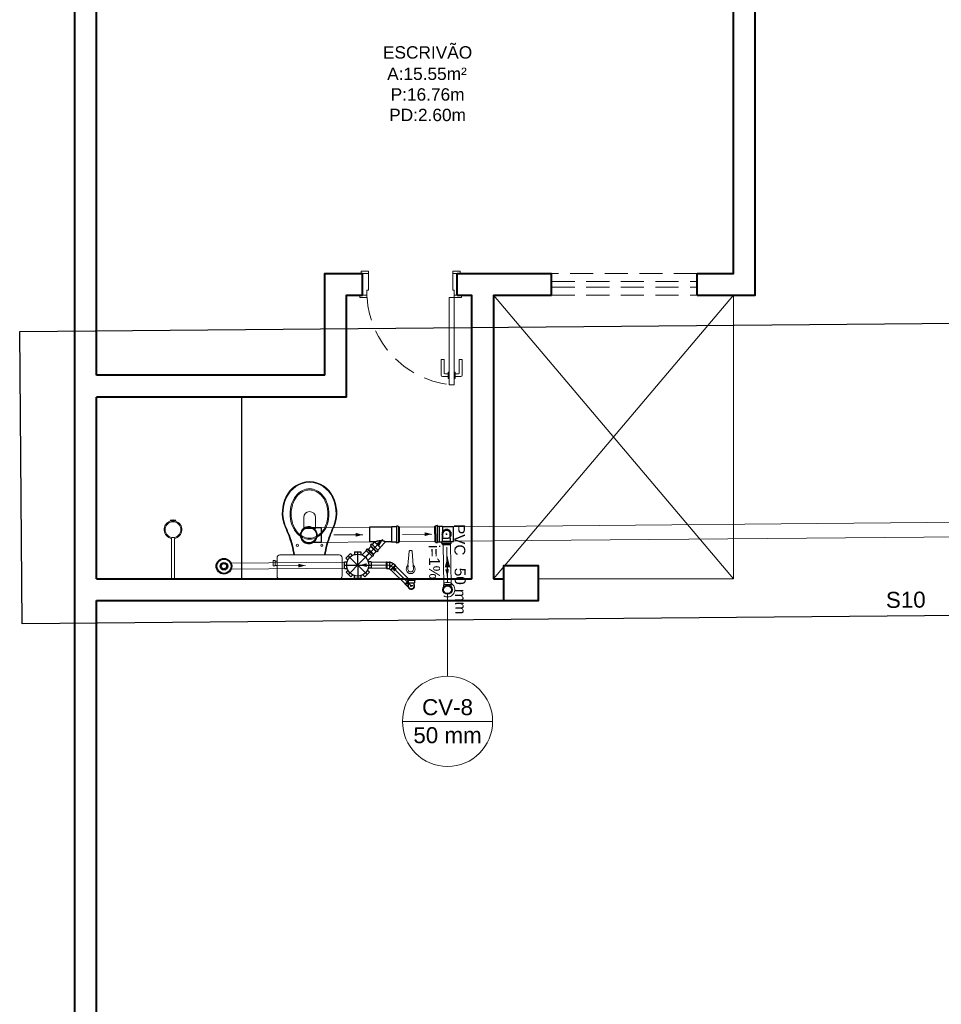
# Model space of a CAD drawing. Header units: millimetres. Extents: x 53 to 3943, y 29 to 3483.
# Tile 8 of 52: x 3866 to 3879, y 3406 to 3420. Entities that reach past the tile are written whole.
import ezdxf

# ---------------------------------------------------------------- set-up
doc = ezdxf.new("R2010")
doc.units = ezdxf.units.MM
doc.header["$MEASUREMENT"] = 0
doc.linetypes.add('DASHDOT', pattern=[2.54, 1.27, -0.635, 0, -0.635])
doc.linetypes.add('HIDDEN2', pattern=[0.47625, 0.3175, -0.15875])
doc.layers.get('0').update_dxf_attribs({"color": 5})
for name, color, linetype in [('ARQ-PISO', 8, 'Continuous'), ('Simbolos', 5, 'Continuous'), ('Simbolos_int', 2, 'Continuous')]:
    doc.layers.add(name, color=color, linetype=linetype)
for name, color, linetype, lineweight in [('CV-Condutos', 1, 'Continuous', 5), ('CV-Indicação coluna', 5, 'Continuous', 5), ('CV-Sentido conduto', 9, 'Continuous', 5), ('CV-Textos conduto', 7, 'Continuous', 5), ('DI-Detalhes', 1, 'Continuous', 30), ('MB_ALVENARIA', 7, 'Continuous', 40), ('MB_ESQUADRIA', 7, 'Continuous', 5), ('MB_MOBILIÁRIO', 8, 'Continuous', 13), ('MB_TEXTO_0', 7, 'Continuous', 13), ('Textos', 7, 'Continuous', 5), ('TQ-Condutos', 3, 'Continuous', 5), ('TQ-Sentido conduto', 9, 'Continuous', 5)]:
    doc.layers.add(name, color=color, linetype=linetype, lineweight=lineweight)
doc.styles.add('Arial', font='arial.ttf')

msp = doc.modelspace()

# ---------------------------------------------------------------- hatches: boundary and pattern name
at = {"layer": 'CV-Condutos', "linetype": 'Continuous'}
msp.add_hatch(color=256, dxfattribs=at).paths.add_polyline_path([(3871.908, 3412.627), (3871.869, 3412.482), (3871.946, 3412.482)])
at = {"layer": 'CV-Sentido conduto', "linetype": 'Continuous'}
msp.add_hatch(color=256, dxfattribs=at).paths.add_polyline_path([(3871.905, 3412.36), (3871.929, 3412.457), (3871.877, 3412.456)])
at = {"layer": 'TQ-Sentido conduto', "linetype": 'Continuous'}
for points in [[(3870.743, 3412.932), (3870.646, 3412.957), (3870.647, 3412.906)], [(3871.691, 3412.941), (3871.594, 3412.966), (3871.595, 3412.914)], [(3871.02, 3412.868), (3870.934, 3412.817), (3870.971, 3412.781)], [(3869.953, 3412.509), (3869.856, 3412.534), (3869.857, 3412.482)], [(3870.699, 3412.515), (3870.795, 3412.489), (3870.795, 3412.54)], [(3871.125, 3412.513), (3871.175, 3412.426), (3871.212, 3412.463)]]:
    msp.add_hatch(color=256, dxfattribs=at).paths.add_polyline_path(points)

# ---------------------------------------------------------------- linework, layer by layer
for p, q in [((3871.734, 3412.943), (3871.734, 3413.049)), ((3871.734, 3412.943), (3871.734, 3412.836)), ((3871.744, 3412.943), (3871.744, 3413.049)), ((3871.744, 3412.943), (3871.744, 3412.836)), ((3871.77, 3412.835), (3871.77, 3413.049)), ((3871.796, 3412.837), (3871.796, 3413.049)), ((3871.84, 3413.044), (3871.84, 3412.973)), ((3871.845, 3412.883), (3871.845, 3412.949)), ((3871.888, 3412.942), (3871.904, 3412.942)), ((3871.896, 3412.934), (3871.896, 3412.95)), ((3871.896, 3412.942), (3871.896, 3412.934)), ((3871.946, 3412.883), (3871.946, 3412.949)), ((3871.99, 3412.841), (3871.99, 3413.044)), ((3871.832, 3412.814), (3871.832, 3412.832)), ((3871.834, 3412.834), (3871.839, 3412.834)), ((3871.834, 3412.812), (3871.839, 3412.811)), ((3871.84, 3412.841), (3871.84, 3412.911)), ((3871.841, 3412.88), (3871.845, 3412.883)), ((3871.841, 3412.846), (3871.841, 3412.88)), ((3871.841, 3412.846), (3871.95, 3412.846)), ((3871.841, 3412.836), (3871.841, 3412.846)), ((3871.841, 3412.834), (3871.95, 3412.834)), ((3871.841, 3412.81), (3871.95, 3412.81)), ((3871.841, 3412.8), (3871.841, 3412.809)), ((3871.841, 3412.8), (3871.95, 3412.8)), ((3871.845, 3412.883), (3871.919, 3412.883)), ((3871.946, 3412.883), (3871.919, 3412.883)), ((3871.95, 3412.88), (3871.946, 3412.883)), ((3871.95, 3412.846), (3871.95, 3412.88)), ((3871.95, 3412.836), (3871.95, 3412.846)), ((3871.95, 3412.8), (3871.95, 3412.809)), ((3871.957, 3412.834), (3871.952, 3412.834)), ((3871.958, 3412.812), (3871.952, 3412.811)), ((3871.959, 3412.814), (3871.959, 3412.832))]:
    msp.add_line(p, q)
for points in [[(3871.946, 3412.904), (3871.952, 3412.913), (3871.956, 3412.922), (3871.958, 3412.933), (3871.959, 3412.943), (3871.958, 3412.953), (3871.956, 3412.963), (3871.951, 3412.973), (3871.946, 3412.982), (3871.939, 3412.989), (3871.93, 3412.996), (3871.921, 3413.001), (3871.911, 3413.004), (3871.901, 3413.006), (3871.89, 3413.006), (3871.88, 3413.004), (3871.87, 3413.001), (3871.861, 3412.996), (3871.853, 3412.989), (3871.846, 3412.982), (3871.84, 3412.973), (3871.836, 3412.963), (3871.833, 3412.953), (3871.832, 3412.943), (3871.833, 3412.933), (3871.835, 3412.922), (3871.839, 3412.913), (3871.845, 3412.904)], [(3871.946, 3412.949), (3871.945, 3412.957), (3871.942, 3412.964), (3871.938, 3412.972), (3871.932, 3412.978), (3871.926, 3412.983), (3871.919, 3412.988), (3871.912, 3412.991), (3871.904, 3412.993), (3871.896, 3412.993), (3871.887, 3412.993), (3871.88, 3412.991), (3871.872, 3412.988), (3871.865, 3412.983), (3871.859, 3412.978), (3871.854, 3412.972), (3871.85, 3412.964), (3871.847, 3412.957), (3871.845, 3412.949)], [(3871.834, 3412.834), (3871.834, 3412.834), (3871.833, 3412.834), (3871.833, 3412.834), (3871.833, 3412.833), (3871.832, 3412.833), (3871.832, 3412.833), (3871.832, 3412.833), (3871.832, 3412.832), (3871.832, 3412.832)], [(3871.832, 3412.814), (3871.832, 3412.814), (3871.832, 3412.814), (3871.832, 3412.813), (3871.832, 3412.813), (3871.833, 3412.813), (3871.833, 3412.813), (3871.833, 3412.813), (3871.833, 3412.812), (3871.834, 3412.812)], [(3871.839, 3412.834), (3871.839, 3412.834), (3871.84, 3412.834), (3871.84, 3412.835), (3871.84, 3412.835), (3871.841, 3412.835), (3871.841, 3412.835), (3871.841, 3412.836), (3871.841, 3412.836), (3871.841, 3412.836)], [(3871.841, 3412.809), (3871.841, 3412.809), (3871.841, 3412.809), (3871.841, 3412.81), (3871.841, 3412.81), (3871.84, 3412.81), (3871.84, 3412.81), (3871.84, 3412.811), (3871.84, 3412.811), (3871.839, 3412.811)], [(3871.95, 3412.836), (3871.95, 3412.836), (3871.95, 3412.836), (3871.951, 3412.835), (3871.951, 3412.835), (3871.951, 3412.835), (3871.951, 3412.835), (3871.952, 3412.834), (3871.952, 3412.834), (3871.952, 3412.834)], [(3871.952, 3412.811), (3871.952, 3412.811), (3871.951, 3412.811), (3871.951, 3412.81), (3871.951, 3412.81), (3871.951, 3412.81), (3871.951, 3412.81), (3871.95, 3412.809), (3871.95, 3412.809), (3871.95, 3412.809)], [(3871.959, 3412.832), (3871.959, 3412.832), (3871.959, 3412.833), (3871.959, 3412.833), (3871.959, 3412.833), (3871.959, 3412.833), (3871.958, 3412.834), (3871.958, 3412.834), (3871.958, 3412.834), (3871.957, 3412.834)], [(3871.958, 3412.812), (3871.958, 3412.812), (3871.958, 3412.813), (3871.959, 3412.813), (3871.959, 3412.813), (3871.959, 3412.813), (3871.959, 3412.813), (3871.959, 3412.814), (3871.959, 3412.814), (3871.959, 3412.814)]]:
    msp.add_lwpolyline(points)
at = {"layer": 'ARQ-PISO'}
msp.add_line((3869.08, 3412.326), (3869.08, 3414.826), dxfattribs=at)
at = {"layer": 'CV-Condutos'}
for p, q in [((3871.848, 3412.8), (3871.856, 3412.245)), ((3871.948, 3412.8), (3871.956, 3412.246))]:
    msp.add_line(p, q, dxfattribs=at)
for points in [[(3871.908, 3412.277), (3871.908, 3412.627)], [(3871.858, 3412.09), (3871.872, 3412.084), (3871.886, 3412.079), (3871.902, 3412.077), (3871.917, 3412.077), (3871.932, 3412.08), (3871.947, 3412.085), (3871.961, 3412.092), (3871.973, 3412.102), (3871.984, 3412.113), (3871.993, 3412.125), (3872, 3412.139), (3872.005, 3412.154), (3872.007, 3412.169), (3872.007, 3412.185), (3872.005, 3412.2), (3872, 3412.215), (3871.993, 3412.229), (3871.984, 3412.241), (3871.973, 3412.252), (3871.961, 3412.261), (3871.947, 3412.269), (3871.932, 3412.274), (3871.917, 3412.276), (3871.902, 3412.277), (3871.886, 3412.275), (3871.872, 3412.27), (3871.858, 3412.263)]]:
    msp.add_lwpolyline(points, dxfattribs=at)
at = {"layer": 'CV-Indicação coluna'}
for p, q in [((3871.908, 3410.986), (3871.908, 3412.113)), ((3871.287, 3410.366), (3872.528, 3410.366))]:
    msp.add_line(p, q, dxfattribs=at)
msp.add_circle((3871.908, 3410.366), 0.62, dxfattribs=at)
at = {"layer": 'CV-Sentido conduto'}
msp.add_lwpolyline([(3871.898, 3412.76), (3871.905, 3412.36)], dxfattribs=at)
at = {"layer": 'DI-Detalhes'}
msp.add_lwpolyline([(3866.024, 3415.728), (3890.331, 3415.941), (3890.366, 3411.922), (3866.059, 3411.709), (3866.024, 3415.728)], dxfattribs=at)
at = {"layer": 'MB_ALVENARIA'}
for p, q in [((3866.78, 3392.946), (3866.78, 3482.786)), ((3867.08, 3415.126), (3867.08, 3423.126)), ((3872.04, 3416.526), (3872.54, 3416.526)), ((3872.54, 3416.226), (3872.54, 3412.326)), ((3867.08, 3412.326), (3867.08, 3414.826)), ((3867.08, 3398.186), (3867.08, 3412.026))]:
    msp.add_line(p, q, dxfattribs=at)
for points in [[(3875.34, 3416.226), (3876.14, 3416.226), (3876.14, 3421.126)], [(3875.34, 3416.526), (3875.84, 3416.526), (3875.84, 3421.126)], [(3870.22, 3415.126), (3870.22, 3416.526), (3870.74, 3416.526)], [(3870.74, 3416.226), (3870.74, 3416.526)], [(3872.04, 3416.226), (3872.04, 3416.526)], [(3872.54, 3416.526), (3873.34, 3416.526)], [(3873.34, 3416.226), (3873.34, 3416.526)], [(3875.34, 3416.226), (3875.34, 3416.526)], [(3870.52, 3414.826), (3870.52, 3416.226), (3870.74, 3416.226)], [(3872.04, 3416.226), (3872.24, 3416.226), (3872.24, 3412.326)], [(3872.54, 3416.226), (3873.34, 3416.226)], [(3870.22, 3415.126), (3867.08, 3415.126)], [(3870.52, 3414.826), (3867.08, 3414.826)], [(3872.68, 3412.026), (3873.16, 3412.026), (3873.16, 3412.506), (3872.68, 3412.506), (3872.68, 3412.026)], [(3867.08, 3412.326), (3872.24, 3412.326)], [(3867.08, 3412.326), (3872.24, 3412.326), (3872.24, 3412.326)], [(3872.54, 3412.326), (3872.68, 3412.326)], [(3867.08, 3412.026), (3872.68, 3412.026)]]:
    msp.add_lwpolyline(points, dxfattribs=at)
at = {"layer": 'MB_ESQUADRIA'}
for p, q in [((3870.82, 3416.526), (3870.75, 3416.526)), ((3870.82, 3416.526), (3870.75, 3416.526)), ((3870.82, 3416.296), (3870.82, 3416.526)), ((3870.82, 3416.296), (3870.82, 3416.526)), ((3871.98, 3416.296), (3871.98, 3416.526)), ((3871.98, 3416.526), (3872.05, 3416.526)), ((3871.98, 3416.296), (3871.98, 3416.526)), ((3871.98, 3416.526), (3872.05, 3416.526)), ((3871.98, 3416.296), (3871.98, 3416.526)), ((3871.98, 3416.526), (3872.05, 3416.526)), ((3871.98, 3416.296), (3871.98, 3416.526)), ((3871.98, 3416.526), (3872.05, 3416.526)), ((3870.8, 3416.226), (3870.75, 3416.226)), ((3870.8, 3416.226), (3870.75, 3416.226)), ((3870.8, 3416.296), (3870.82, 3416.296)), ((3870.8, 3416.296), (3870.8, 3416.226)), ((3870.8, 3416.296), (3870.82, 3416.296)), ((3870.8, 3416.296), (3870.8, 3416.226)), ((3872, 3416.296), (3871.98, 3416.296)), ((3872, 3416.296), (3871.98, 3416.296)), ((3872, 3416.296), (3871.98, 3416.296)), ((3872, 3416.296), (3871.98, 3416.296)), ((3872, 3416.296), (3872, 3416.226)), ((3872, 3416.296), (3872, 3416.226)), ((3872, 3416.296), (3872, 3416.226)), ((3872, 3416.296), (3872, 3416.226)), ((3872, 3416.226), (3872.05, 3416.226)), ((3872, 3416.226), (3872.05, 3416.226)), ((3872, 3416.226), (3872.05, 3416.226)), ((3872, 3416.226), (3872.05, 3416.226)), ((3871.82, 3415.341), (3871.86, 3415.341)), ((3871.82, 3415.127), (3871.82, 3415.341)), ((3871.82, 3415.341), (3871.86, 3415.341)), ((3871.82, 3415.127), (3871.82, 3415.341)), ((3871.86, 3415.341), (3871.86, 3415.157)), ((3871.86, 3415.341), (3871.86, 3415.157)), ((3872.07, 3415.341), (3872.069, 3415.157)), ((3872.07, 3415.341), (3872.069, 3415.157)), ((3872.11, 3415.341), (3872.07, 3415.341)), ((3872.11, 3415.341), (3872.07, 3415.341)), ((3872.109, 3415.127), (3872.11, 3415.341)), ((3872.109, 3415.127), (3872.11, 3415.341)), ((3871.917, 3415.107), (3871.84, 3415.107)), ((3871.917, 3415.107), (3871.84, 3415.107)), ((3871.87, 3415.147), (3871.917, 3415.147)), ((3871.87, 3415.147), (3871.917, 3415.147)), ((3871.917, 3415.167), (3871.93, 3415.167)), ((3871.917, 3415.082), (3871.917, 3415.167)), ((3871.917, 3415.167), (3871.93, 3415.167)), ((3871.917, 3415.082), (3871.917, 3415.167)), ((3872.012, 3415.167), (3872, 3415.167)), ((3872.012, 3415.167), (3872, 3415.167)), ((3872.012, 3415.081), (3872.012, 3415.167)), ((3872.012, 3415.081), (3872.012, 3415.167)), ((3872.059, 3415.147), (3872.012, 3415.147)), ((3872.059, 3415.147), (3872.012, 3415.147)), ((3872.012, 3415.107), (3872.089, 3415.107)), ((3872.012, 3415.107), (3872.089, 3415.107)), ((3871.929, 3415.082), (3871.917, 3415.082)), ((3871.929, 3415.082), (3871.917, 3415.082)), ((3871.999, 3415.081), (3872.012, 3415.081)), ((3871.999, 3415.081), (3872.012, 3415.081))]:
    msp.add_line(p, q, dxfattribs=at)
for points in [[(3870.82, 3416.526), (3870.82, 3416.556), (3870.72, 3416.556), (3870.72, 3416.526), (3870.75, 3416.526)], [(3870.82, 3416.526), (3870.82, 3416.556), (3870.72, 3416.556), (3870.72, 3416.526), (3870.75, 3416.526)], [(3871.98, 3416.526), (3871.98, 3416.556), (3872.08, 3416.556), (3872.08, 3416.526), (3872.05, 3416.526)], [(3871.98, 3416.526), (3871.98, 3416.556), (3872.08, 3416.556), (3872.08, 3416.526), (3872.05, 3416.526)], [(3871.98, 3416.526), (3871.98, 3416.556), (3872.08, 3416.556), (3872.08, 3416.526), (3872.05, 3416.526)], [(3871.98, 3416.526), (3871.98, 3416.556), (3872.08, 3416.556), (3872.08, 3416.526), (3872.05, 3416.526)], [(3870.75, 3416.226), (3870.7, 3416.226), (3870.7, 3416.196), (3870.8, 3416.196), (3870.8, 3416.226), (3870.8, 3416.226)], [(3870.75, 3416.226), (3870.7, 3416.226), (3870.7, 3416.196), (3870.8, 3416.196), (3870.8, 3416.226), (3870.8, 3416.226)], [(3871.93, 3414.996), (3871.93, 3416.196), (3872, 3416.196), (3872, 3414.996), (3871.93, 3414.996)], [(3872.05, 3416.226), (3872.1, 3416.226), (3872.1, 3416.196), (3872, 3416.196), (3872, 3416.226), (3872, 3416.226)], [(3872.05, 3416.226), (3872.1, 3416.226), (3872.1, 3416.196), (3872, 3416.196), (3872, 3416.226), (3872, 3416.226)], [(3872.05, 3416.226), (3872.1, 3416.226), (3872.1, 3416.196), (3872, 3416.196), (3872, 3416.226), (3872, 3416.226)], [(3872.05, 3416.226), (3872.1, 3416.226), (3872.1, 3416.196), (3872, 3416.196), (3872, 3416.226), (3872, 3416.226)]]:
    msp.add_lwpolyline(points, dxfattribs=at)
at = {"layer": 'MB_ESQUADRIA', "linetype": 'HIDDEN2'}
for points in [[(3875.34, 3416.526), (3873.34, 3416.526)], [(3873.34, 3416.416), (3875.34, 3416.416)], [(3873.34, 3416.336), (3875.34, 3416.336)], [(3873.34, 3416.226), (3875.34, 3416.226)]]:
    msp.add_lwpolyline(points, dxfattribs=at)
at = {"layer": 'MB_ESQUADRIA', "linetype": 'Continuous'}
for points in [[(3872.54, 3416.226), (3875.84, 3412.326)], [(3875.84, 3416.226), (3872.54, 3412.326)], [(3875.84, 3416.226), (3875.84, 3412.326)], [(3873.16, 3412.326), (3875.84, 3412.326)]]:
    msp.add_lwpolyline(points, dxfattribs=at)
at = {"layer": 'MB_ESQUADRIA', "linetype": 'HIDDEN2'}
msp.add_arc((3872.095, 3416.283), 1.297, 183.8402, 262.7146, dxfattribs=at)
msp.add_arc((3872.095, 3416.283), 1.297, 183.8402, 262.7146, dxfattribs=at)
at = {"layer": 'MB_ESQUADRIA'}
for centre, radius, start, end in [((3871.84, 3415.127), 0.02, 179.9711, 269.9711), ((3871.84, 3415.127), 0.02, 179.9711, 269.9711), ((3871.87, 3415.157), 0.01, 179.9711, 269.9711), ((3871.87, 3415.157), 0.01, 179.9711, 269.9711), ((3872.059, 3415.157), 0.01, 269.9711, 359.9711), ((3872.059, 3415.157), 0.01, 269.9711, 359.9711), ((3872.089, 3415.127), 0.02, 269.9711, 359.9711), ((3872.089, 3415.127), 0.02, 269.9711, 359.9711)]:
    msp.add_arc(centre, radius, start, end, dxfattribs=at)
at = {"layer": 'MB_MOBILIÁRIO'}
for p, q in [((3868.092, 3413.129), (3868.096, 3413.118)), ((3868.132, 3413.136), (3868.132, 3413.123)), ((3868.132, 3413.136), (3868.132, 3413.123)), ((3868.168, 3413.118), (3868.171, 3413.129)), ((3868.112, 3412.882), (3868.112, 3412.326)), ((3868.152, 3412.882), (3868.152, 3412.326)), ((3871.364, 3412.51), (3871.381, 3412.705)), ((3871.391, 3412.714), (3871.412, 3412.714)), ((3871.437, 3412.509), (3871.422, 3412.705)), ((3871.362, 3412.466), (3871.366, 3412.509)), ((3871.44, 3412.466), (3871.437, 3412.509)), ((3868.152, 3412.326), (3868.112, 3412.326)), ((3869.603, 3412.326), (3870.418, 3412.326))]:
    msp.add_line(p, q, dxfattribs=at)
for points in [[(3870.01, 3412.87, -0.124451), (3869.912, 3412.895), (3869.912, 3412.895, -0.105729), (3869.821, 3412.972), (3869.821, 3412.972, -0.086876), (3869.764, 3413.081), (3869.764, 3413.081, -0.077041), (3869.743, 3413.218), (3869.743, 3413.218, -0.077041), (3869.764, 3413.355), (3869.764, 3413.355, -0.086876), (3869.821, 3413.464), (3869.821, 3413.464, -0.105729), (3869.912, 3413.541), (3869.912, 3413.541, -0.124451), (3870.01, 3413.565), (3870.01, 3413.565, -0.124451), (3870.108, 3413.541), (3870.108, 3413.541, -0.105729), (3870.199, 3413.464), (3870.199, 3413.464, -0.086876), (3870.256, 3413.355), (3870.256, 3413.355, -0.077041), (3870.277, 3413.218), (3870.277, 3413.218, -0.077041), (3870.256, 3413.081), (3870.256, 3413.081, -0.086876), (3870.199, 3412.972), (3870.199, 3412.972, -0.105729), (3870.108, 3412.895), (3870.108, 3412.895, -0.124451), (3870.01, 3412.87), (3870.01, 3412.87)], [(3870.01, 3412.886, -0.124451), (3869.918, 3412.909), (3869.918, 3412.909, -0.105729), (3869.833, 3412.982), (3869.833, 3412.982, -0.086876), (3869.778, 3413.086), (3869.778, 3413.086, -0.077041), (3869.758, 3413.218), (3869.758, 3413.218, -0.077041), (3869.778, 3413.349), (3869.778, 3413.349, -0.086876), (3869.833, 3413.453), (3869.833, 3413.453, -0.105729), (3869.918, 3413.526), (3869.918, 3413.526, -0.124451), (3870.01, 3413.549), (3870.01, 3413.549, -0.124451), (3870.102, 3413.526), (3870.102, 3413.526, -0.105729), (3870.188, 3413.453), (3870.188, 3413.453, -0.086876), (3870.242, 3413.349), (3870.242, 3413.349, -0.077041), (3870.262, 3413.218), (3870.262, 3413.218, -0.077041), (3870.242, 3413.086), (3870.242, 3413.086, -0.086876), (3870.188, 3412.982), (3870.188, 3412.982, -0.105729), (3870.102, 3412.909), (3870.102, 3412.909, -0.124451), (3870.01, 3412.886), (3870.01, 3412.886)]]:
    msp.add_lwpolyline(points, format="xyb", dxfattribs=at)
for points in [[(3869.93, 3413.17), (3869.93, 3413.016), (3870.011, 3413.016)], [(3870.092, 3413.17), (3870.092, 3413.016), (3870.01, 3413.016)], [(3869.805, 3412.655), (3869.805, 3412.655), (3869.806, 3412.654)], [(3870.215, 3412.655), (3870.215, 3412.655), (3870.214, 3412.654)], [(3869.538, 3412.576), (3869.508, 3412.576), (3869.508, 3412.54), (3869.508, 3412.505), (3869.538, 3412.505), (3869.538, 3412.51), (3869.563, 3412.51)], [(3869.538, 3412.576), (3869.538, 3412.57)], [(3869.538, 3412.51), (3869.538, 3412.57)], [(3869.538, 3412.57), (3869.563, 3412.57)], [(3869.603, 3412.326), (3869.603, 3412.326), (3869.588, 3412.329), (3869.575, 3412.337), (3869.566, 3412.35), (3869.563, 3412.366), (3869.563, 3412.613), (3869.563, 3412.613), (3869.566, 3412.629), (3869.575, 3412.642), (3869.588, 3412.651), (3869.603, 3412.654), (3870.01, 3412.654)], [(3870.418, 3412.326), (3870.418, 3412.326), (3870.434, 3412.329), (3870.445, 3412.337), (3870.454, 3412.35), (3870.457, 3412.366), (3870.457, 3412.613), (3870.457, 3412.613), (3870.454, 3412.629), (3870.445, 3412.642), (3870.434, 3412.651), (3870.418, 3412.654), (3870.01, 3412.654)]]:
    msp.add_lwpolyline(points, dxfattribs=at)
for centre, radius in [((3868.132, 3413.002), 0.108), ((3869.843, 3412.787), 0.015), ((3870.179, 3412.787), 0.015)]:
    msp.add_circle(centre, radius, dxfattribs=at)
for centre, radius, start, end in [((3870.027, 3413.286), 0.38, 92.7919, 154.2375), ((3870.027, 3413.286), 0.37, 92.7919, 154.2375), ((3869.993, 3413.286), 0.37, 25.7625, 87.2081), ((3869.993, 3413.286), 0.38, 25.7625, 87.2081), ((3870.145, 3413.232), 0.51, 154.5542, 197.9096), ((3870.138, 3413.232), 0.493, 154.2375, 198.133), ((3869.882, 3413.232), 0.493, 341.867, 25.7625), ((3869.875, 3413.232), 0.51, 342.0904, 25.4458), ((3870.011, 3413.17), 0.0809, 0, 180), ((3868.132, 3413.002), 0.122, 107.388, 260.5313), ((3868.093, 3413.129), 0.00097, 83.9787, 197.388), ((3868.102, 3413.208), 0.0775, 263.9787, 293.3533), ((3868.132, 3413.002), 0.122, 73.0092, 107.388), ((3868.163, 3413.208), 0.0775, 246.6467, 275.2895), ((3868.132, 3413.002), 0.122, 279.4687, 73.0092), ((3868.17, 3413.129), 0.00097, 343.0092, 95.2895), ((3816.385, 3390.848), 57.726, 22.48168, 22.6462), ((3819.261, 3392.046), 54.62, 22.4743, 22.6486), ((3920.759, 3392.046), 54.62, 157.3514, 157.5257), ((3923.635, 3390.848), 57.726, 157.3538, 157.51832), ((3868.293, 3412.393), 1.535, 9.837, 20.3091), ((3871.727, 3412.393), 1.535, 159.6909, 170.163), ((3868.293, 3412.393), 1.525, 9.837, 20.3091), ((3871.727, 3412.393), 1.525, 159.6909, 170.163), ((3871.391, 3412.704), 0.01, 90, 175.5537), ((3871.412, 3412.704), 0.01, 4.4463, 90), ((3871.401, 3412.46), 0.0618, 127.1379, 52.8621), ((3871.401, 3412.46), 0.0394, 171.1075, 8.8925)]:
    msp.add_arc(centre, radius, start, end, dxfattribs=at)
at = {"layer": 'Simbolos'}
for p, q in [((3870.175, 3413.027), (3870.054, 3413.027)), ((3871.137, 3413.037), (3870.833, 3413.037)), ((3870.833, 3413.037), (3870.833, 3412.834)), ((3871.142, 3413.042), (3871.137, 3413.037)), ((3871.206, 3413.042), (3871.142, 3413.042)), ((3871.208, 3413.049), (3871.208, 3413.044)), ((3871.229, 3413.051), (3871.21, 3413.051)), ((3871.231, 3413.049), (3871.233, 3413.043)), ((3871.243, 3413.042), (3871.234, 3413.042)), ((3871.243, 3413.042), (3871.243, 3412.829)), ((3871.734, 3413.049), (3871.743, 3413.049)), ((3871.746, 3413.057), (3871.745, 3413.051)), ((3871.748, 3413.058), (3871.767, 3413.058)), ((3871.769, 3413.056), (3871.77, 3413.051)), ((3871.772, 3413.049), (3871.796, 3413.049)), ((3871.796, 3413.049), (3871.836, 3413.049)), ((3871.796, 3413.049), (3871.796, 3413.049)), ((3871.836, 3413.049), (3871.84, 3413.044)), ((3871.84, 3413.044), (3871.99, 3413.044)), ((3870.175, 3412.824), (3870.054, 3412.824)), ((3870.908, 3412.834), (3870.833, 3412.834)), ((3870.852, 3412.79), (3870.864, 3412.803)), ((3870.867, 3412.803), (3870.871, 3412.8)), ((3870.874, 3412.8), (3870.904, 3412.83)), ((3870.904, 3412.83), (3870.91, 3412.83)), ((3870.91, 3412.83), (3870.91, 3412.83)), ((3870.981, 3412.758), (3871.056, 3412.833)), ((3871.137, 3412.834), (3871.057, 3412.834)), ((3871.142, 3412.829), (3871.137, 3412.834)), ((3871.206, 3412.829), (3871.142, 3412.829)), ((3871.208, 3412.822), (3871.208, 3412.827)), ((3871.229, 3412.82), (3871.21, 3412.82)), ((3871.231, 3412.821), (3871.233, 3412.827)), ((3871.243, 3412.829), (3871.234, 3412.829)), ((3871.734, 3412.836), (3871.743, 3412.836)), ((3871.746, 3412.829), (3871.745, 3412.835)), ((3871.748, 3412.827), (3871.767, 3412.827)), ((3871.769, 3412.829), (3871.77, 3412.834)), ((3871.772, 3412.836), (3871.796, 3412.836)), ((3871.796, 3412.837), (3871.836, 3412.837)), ((3871.796, 3412.836), (3871.796, 3412.837)), ((3871.836, 3412.837), (3871.84, 3412.841)), ((3871.84, 3412.841), (3871.841, 3412.841)), ((3871.95, 3412.841), (3871.99, 3412.841)), ((3870.511, 3412.611), (3870.574, 3412.675)), ((3870.574, 3412.675), (3870.602, 3412.648)), ((3870.627, 3412.697), (3870.717, 3412.698)), ((3870.627, 3412.697), (3870.627, 3412.659)), ((3870.717, 3412.698), (3870.717, 3412.659)), ((3870.791, 3412.712), (3870.733, 3412.654)), ((3870.8, 3412.734), (3870.787, 3412.722)), ((3870.787, 3412.719), (3870.791, 3412.715)), ((3870.802, 3412.734), (3870.807, 3412.731)), ((3870.816, 3412.738), (3870.81, 3412.732)), ((3870.816, 3412.738), (3870.894, 3412.661)), ((3870.848, 3412.774), (3870.854, 3412.78)), ((3870.925, 3412.697), (3870.848, 3412.774)), ((3870.851, 3412.788), (3870.854, 3412.783)), ((3870.894, 3412.661), (3870.888, 3412.655)), ((3870.925, 3412.697), (3870.932, 3412.703)), ((3870.939, 3412.7), (3870.934, 3412.703)), ((3870.942, 3412.7), (3870.954, 3412.713)), ((3870.951, 3412.722), (3870.981, 3412.753)), ((3870.954, 3412.716), (3870.951, 3412.72)), ((3870.981, 3412.753), (3870.981, 3412.758)), ((3870.49, 3412.558), (3870.529, 3412.559)), ((3870.491, 3412.468), (3870.49, 3412.558)), ((3870.511, 3412.611), (3870.539, 3412.584)), ((3870.869, 3412.635), (3870.811, 3412.577)), ((3870.856, 3412.561), (3870.817, 3412.561)), ((3870.856, 3412.561), (3870.857, 3412.471)), ((3870.875, 3412.632), (3870.871, 3412.636)), ((3870.89, 3412.645), (3870.878, 3412.632)), ((3870.891, 3412.647), (3870.888, 3412.653)), ((3871.069, 3412.468), (3871.069, 3412.559)), ((3871.069, 3412.559), (3871.077, 3412.559)), ((3871.077, 3412.559), (3871.079, 3412.557)), ((3871.079, 3412.557), (3871.109, 3412.557)), ((3871.109, 3412.557), (3871.111, 3412.555)), ((3871.165, 3412.534), (3871.162, 3412.534)), ((3871.186, 3412.512), (3871.165, 3412.534)), ((3870.491, 3412.468), (3870.53, 3412.469)), ((3870.513, 3412.416), (3870.54, 3412.444)), ((3870.577, 3412.353), (3870.513, 3412.416)), ((3870.835, 3412.419), (3870.772, 3412.355)), ((3870.835, 3412.419), (3870.808, 3412.446)), ((3870.857, 3412.471), (3870.818, 3412.471)), ((3871.069, 3412.468), (3871.077, 3412.468)), ((3871.077, 3412.468), (3871.079, 3412.47)), ((3871.079, 3412.47), (3871.106, 3412.47)), ((3871.125, 3412.451), (3871.106, 3412.47)), ((3871.125, 3412.448), (3871.125, 3412.451)), ((3871.13, 3412.442), (3871.125, 3412.448)), ((3871.13, 3412.442), (3871.195, 3412.507)), ((3871.189, 3412.512), (3871.186, 3412.512)), ((3871.195, 3412.507), (3871.189, 3412.512)), ((3870.577, 3412.353), (3870.604, 3412.381)), ((3870.63, 3412.331), (3870.63, 3412.37)), ((3870.72, 3412.332), (3870.63, 3412.331)), ((3870.72, 3412.332), (3870.72, 3412.371)), ((3870.772, 3412.355), (3870.745, 3412.382)), ((3871.322, 3412.253), (3871.365, 3412.296)), ((3871.322, 3412.253), (3871.328, 3412.247)), ((3871.359, 3412.313), (3871.359, 3412.303)), ((3871.361, 3412.315), (3871.364, 3412.316)), ((3871.361, 3412.301), (3871.364, 3412.301)), ((3871.365, 3412.324), (3871.454, 3412.324)), ((3871.365, 3412.324), (3871.365, 3412.318)), ((3871.365, 3412.299), (3871.366, 3412.271)), ((3871.366, 3412.271), (3871.368, 3412.268)), ((3871.369, 3412.249), (3871.368, 3412.268)), ((3871.369, 3412.23), (3871.369, 3412.249)), ((3871.454, 3412.271), (3871.451, 3412.268)), ((3871.451, 3412.25), (3871.451, 3412.268)), ((3871.451, 3412.23), (3871.451, 3412.25)), ((3871.454, 3412.324), (3871.454, 3412.318)), ((3871.454, 3412.3), (3871.454, 3412.271)), ((3871.458, 3412.315), (3871.455, 3412.316)), ((3871.458, 3412.302), (3871.455, 3412.302)), ((3871.46, 3412.313), (3871.46, 3412.304)), ((3871.328, 3412.247), (3871.331, 3412.247)), ((3871.331, 3412.247), (3871.352, 3412.226)), ((3871.352, 3412.226), (3871.356, 3412.226)), ((3871.367, 3412.215), (3871.356, 3412.226)), ((3871.856, 3412.214), (3871.856, 3412.245)), ((3871.958, 3412.216), (3871.957, 3412.246))]:
    msp.add_line(p, q, dxfattribs=at)
for points in [[(3870.054, 3413.027), (3870.038, 3413.034), (3870.021, 3413.039), (3870.003, 3413.041), (3869.986, 3413.04), (3869.969, 3413.037), (3869.952, 3413.031), (3869.937, 3413.022), (3869.923, 3413.012), (3869.91, 3412.999), (3869.9, 3412.985), (3869.893, 3412.969), (3869.887, 3412.952), (3869.885, 3412.935), (3869.885, 3412.917), (3869.887, 3412.9), (3869.893, 3412.883), (3869.9, 3412.867), (3869.91, 3412.853), (3869.923, 3412.84), (3869.937, 3412.829), (3869.952, 3412.821), (3869.969, 3412.815), (3869.986, 3412.811), (3870.003, 3412.811), (3870.021, 3412.812), (3870.038, 3412.817), (3870.054, 3412.824)], [(3870.054, 3412.824), (3870.066, 3412.831), (3870.077, 3412.84), (3870.086, 3412.85), (3870.095, 3412.861), (3870.102, 3412.873), (3870.107, 3412.885), (3870.112, 3412.898), (3870.114, 3412.912), (3870.115, 3412.926), (3870.114, 3412.94), (3870.112, 3412.953), (3870.107, 3412.966), (3870.102, 3412.979), (3870.095, 3412.991), (3870.086, 3413.002), (3870.077, 3413.012), (3870.066, 3413.02), (3870.054, 3413.027)], [(3871.206, 3413.042), (3871.206, 3413.042), (3871.206, 3413.042), (3871.207, 3413.042), (3871.207, 3413.042), (3871.207, 3413.042), (3871.207, 3413.043), (3871.208, 3413.043), (3871.208, 3413.043), (3871.208, 3413.044)], [(3871.21, 3413.051), (3871.21, 3413.051), (3871.209, 3413.05), (3871.209, 3413.05), (3871.209, 3413.05), (3871.209, 3413.05), (3871.208, 3413.05), (3871.208, 3413.049), (3871.208, 3413.049), (3871.208, 3413.049)], [(3871.231, 3413.049), (3871.231, 3413.049), (3871.231, 3413.05), (3871.231, 3413.05), (3871.23, 3413.05), (3871.23, 3413.05), (3871.23, 3413.05), (3871.23, 3413.05), (3871.229, 3413.051), (3871.229, 3413.051)], [(3871.233, 3413.043), (3871.233, 3413.043), (3871.233, 3413.043), (3871.233, 3413.042), (3871.233, 3413.042), (3871.233, 3413.042), (3871.234, 3413.042), (3871.234, 3413.042), (3871.234, 3413.042), (3871.234, 3413.042)], [(3871.743, 3413.049), (3871.743, 3413.049), (3871.743, 3413.049), (3871.744, 3413.049), (3871.744, 3413.05), (3871.744, 3413.05), (3871.744, 3413.05), (3871.744, 3413.05), (3871.745, 3413.05), (3871.745, 3413.051)], [(3871.748, 3413.058), (3871.748, 3413.058), (3871.748, 3413.058), (3871.747, 3413.058), (3871.747, 3413.058), (3871.747, 3413.058), (3871.747, 3413.057), (3871.746, 3413.057), (3871.746, 3413.057), (3871.746, 3413.057)], [(3871.769, 3413.056), (3871.769, 3413.057), (3871.769, 3413.057), (3871.769, 3413.057), (3871.769, 3413.057), (3871.768, 3413.058), (3871.768, 3413.058), (3871.768, 3413.058), (3871.767, 3413.058), (3871.767, 3413.058)], [(3871.77, 3413.051), (3871.77, 3413.051), (3871.77, 3413.05), (3871.77, 3413.05), (3871.77, 3413.05), (3871.77, 3413.05), (3871.771, 3413.05), (3871.771, 3413.049), (3871.771, 3413.049), (3871.772, 3413.049)], [(3870.852, 3412.79), (3870.852, 3412.79), (3870.851, 3412.79), (3870.851, 3412.79), (3870.851, 3412.789), (3870.851, 3412.789), (3870.851, 3412.789), (3870.851, 3412.789), (3870.851, 3412.788), (3870.851, 3412.788)], [(3870.867, 3412.803), (3870.867, 3412.803), (3870.866, 3412.803), (3870.866, 3412.803), (3870.866, 3412.803), (3870.865, 3412.803), (3870.865, 3412.803), (3870.865, 3412.803), (3870.864, 3412.803), (3870.864, 3412.803)], [(3870.871, 3412.8), (3870.871, 3412.799), (3870.871, 3412.799), (3870.872, 3412.799), (3870.872, 3412.799), (3870.872, 3412.799), (3870.873, 3412.799), (3870.873, 3412.799), (3870.873, 3412.799), (3870.874, 3412.8)], [(3870.91, 3412.83), (3870.91, 3412.83), (3870.91, 3412.831), (3870.91, 3412.831), (3870.91, 3412.831), (3870.91, 3412.831), (3870.91, 3412.832), (3870.91, 3412.832), (3870.91, 3412.832), (3870.91, 3412.832), (3870.91, 3412.833), (3870.91, 3412.833), (3870.91, 3412.833), (3870.91, 3412.833), (3870.909, 3412.833), (3870.909, 3412.834), (3870.909, 3412.834), (3870.909, 3412.834), (3870.908, 3412.834)], [(3871.057, 3412.834), (3871.057, 3412.834), (3871.057, 3412.834), (3871.057, 3412.834), (3871.057, 3412.834), (3871.057, 3412.833), (3871.056, 3412.833), (3871.056, 3412.833), (3871.056, 3412.833), (3871.056, 3412.833)], [(3871.208, 3412.827), (3871.208, 3412.827), (3871.208, 3412.828), (3871.207, 3412.828), (3871.207, 3412.828), (3871.207, 3412.828), (3871.207, 3412.829), (3871.206, 3412.829), (3871.206, 3412.829), (3871.206, 3412.829)], [(3871.208, 3412.822), (3871.208, 3412.821), (3871.208, 3412.821), (3871.208, 3412.821), (3871.209, 3412.821), (3871.209, 3412.82), (3871.209, 3412.82), (3871.209, 3412.82), (3871.21, 3412.82), (3871.21, 3412.82)], [(3871.229, 3412.82), (3871.229, 3412.82), (3871.23, 3412.82), (3871.23, 3412.82), (3871.23, 3412.82), (3871.23, 3412.82), (3871.231, 3412.821), (3871.231, 3412.821), (3871.231, 3412.821), (3871.231, 3412.821)], [(3871.234, 3412.829), (3871.234, 3412.829), (3871.234, 3412.829), (3871.234, 3412.829), (3871.233, 3412.828), (3871.233, 3412.828), (3871.233, 3412.828), (3871.233, 3412.828), (3871.233, 3412.828), (3871.233, 3412.827)], [(3871.745, 3412.835), (3871.745, 3412.835), (3871.744, 3412.835), (3871.744, 3412.835), (3871.744, 3412.836), (3871.744, 3412.836), (3871.744, 3412.836), (3871.743, 3412.836), (3871.743, 3412.836), (3871.743, 3412.836)], [(3871.746, 3412.829), (3871.746, 3412.829), (3871.746, 3412.828), (3871.747, 3412.828), (3871.747, 3412.828), (3871.747, 3412.828), (3871.747, 3412.828), (3871.748, 3412.827), (3871.748, 3412.827), (3871.748, 3412.827)], [(3871.767, 3412.827), (3871.767, 3412.827), (3871.768, 3412.827), (3871.768, 3412.828), (3871.768, 3412.828), (3871.769, 3412.828), (3871.769, 3412.828), (3871.769, 3412.829), (3871.769, 3412.829), (3871.769, 3412.829)], [(3871.772, 3412.836), (3871.771, 3412.836), (3871.771, 3412.836), (3871.771, 3412.836), (3871.77, 3412.836), (3871.77, 3412.835), (3871.77, 3412.835), (3871.77, 3412.835), (3871.77, 3412.835), (3871.77, 3412.834)], [(3870.787, 3412.722), (3870.787, 3412.721), (3870.787, 3412.721), (3870.787, 3412.721), (3870.787, 3412.72), (3870.787, 3412.72), (3870.787, 3412.72), (3870.787, 3412.719), (3870.787, 3412.719), (3870.787, 3412.719)], [(3870.791, 3412.712), (3870.791, 3412.712), (3870.791, 3412.713), (3870.791, 3412.713), (3870.791, 3412.713), (3870.791, 3412.714), (3870.791, 3412.714), (3870.791, 3412.714), (3870.791, 3412.715), (3870.791, 3412.715)], [(3870.802, 3412.734), (3870.802, 3412.735), (3870.802, 3412.735), (3870.801, 3412.735), (3870.801, 3412.735), (3870.801, 3412.735), (3870.8, 3412.735), (3870.8, 3412.734), (3870.8, 3412.734), (3870.8, 3412.734)], [(3870.807, 3412.731), (3870.808, 3412.731), (3870.808, 3412.731), (3870.808, 3412.731), (3870.809, 3412.731), (3870.809, 3412.731), (3870.809, 3412.731), (3870.809, 3412.731), (3870.81, 3412.732), (3870.81, 3412.732)], [(3870.854, 3412.78), (3870.854, 3412.78), (3870.854, 3412.781), (3870.855, 3412.781), (3870.855, 3412.781), (3870.855, 3412.782), (3870.855, 3412.782), (3870.855, 3412.782), (3870.855, 3412.782), (3870.854, 3412.783)], [(3870.888, 3412.655), (3870.888, 3412.655), (3870.888, 3412.655), (3870.887, 3412.654), (3870.887, 3412.654), (3870.887, 3412.654), (3870.887, 3412.653), (3870.887, 3412.653), (3870.887, 3412.653), (3870.888, 3412.653)], [(3870.934, 3412.703), (3870.934, 3412.703), (3870.933, 3412.703), (3870.933, 3412.703), (3870.933, 3412.703), (3870.933, 3412.703), (3870.932, 3412.703), (3870.932, 3412.703), (3870.932, 3412.703), (3870.931, 3412.703)], [(3870.939, 3412.7), (3870.939, 3412.7), (3870.94, 3412.7), (3870.94, 3412.7), (3870.94, 3412.7), (3870.941, 3412.7), (3870.941, 3412.7), (3870.941, 3412.7), (3870.941, 3412.7), (3870.942, 3412.7)], [(3870.951, 3412.722), (3870.951, 3412.722), (3870.951, 3412.722), (3870.95, 3412.721), (3870.95, 3412.721), (3870.95, 3412.721), (3870.95, 3412.72), (3870.95, 3412.72), (3870.951, 3412.72), (3870.951, 3412.72)], [(3870.954, 3412.713), (3870.954, 3412.713), (3870.954, 3412.713), (3870.955, 3412.714), (3870.955, 3412.714), (3870.955, 3412.714), (3870.955, 3412.715), (3870.954, 3412.715), (3870.954, 3412.715), (3870.954, 3412.716)], [(3870.871, 3412.636), (3870.871, 3412.636), (3870.871, 3412.636), (3870.87, 3412.636), (3870.87, 3412.636), (3870.87, 3412.636), (3870.869, 3412.636), (3870.869, 3412.636), (3870.869, 3412.636), (3870.869, 3412.635)], [(3870.875, 3412.632), (3870.876, 3412.632), (3870.876, 3412.632), (3870.876, 3412.632), (3870.877, 3412.632), (3870.877, 3412.632), (3870.877, 3412.632), (3870.878, 3412.632), (3870.878, 3412.632), (3870.878, 3412.632)], [(3870.89, 3412.645), (3870.891, 3412.645), (3870.891, 3412.645), (3870.891, 3412.646), (3870.891, 3412.646), (3870.891, 3412.646), (3870.891, 3412.647), (3870.891, 3412.647), (3870.891, 3412.647), (3870.891, 3412.647)], [(3871.162, 3412.534), (3871.157, 3412.537), (3871.152, 3412.54), (3871.146, 3412.543), (3871.141, 3412.546), (3871.135, 3412.548), (3871.129, 3412.55), (3871.123, 3412.552), (3871.117, 3412.554), (3871.111, 3412.555)], [(3871.361, 3412.315), (3871.361, 3412.315), (3871.36, 3412.315), (3871.36, 3412.314), (3871.36, 3412.314), (3871.36, 3412.314), (3871.36, 3412.314), (3871.359, 3412.313), (3871.359, 3412.313), (3871.359, 3412.313)], [(3871.359, 3412.303), (3871.359, 3412.303), (3871.359, 3412.303), (3871.36, 3412.302), (3871.36, 3412.302), (3871.36, 3412.302), (3871.36, 3412.302), (3871.361, 3412.302), (3871.361, 3412.301), (3871.361, 3412.301)], [(3871.364, 3412.316), (3871.364, 3412.316), (3871.364, 3412.316), (3871.365, 3412.316), (3871.365, 3412.316), (3871.365, 3412.317), (3871.365, 3412.317), (3871.365, 3412.317), (3871.365, 3412.317), (3871.365, 3412.318)], [(3871.365, 3412.299), (3871.365, 3412.3), (3871.365, 3412.3), (3871.365, 3412.3), (3871.365, 3412.3), (3871.365, 3412.301), (3871.364, 3412.301), (3871.364, 3412.301), (3871.364, 3412.301), (3871.364, 3412.301)], [(3871.454, 3412.318), (3871.454, 3412.318), (3871.454, 3412.317), (3871.454, 3412.317), (3871.454, 3412.317), (3871.454, 3412.317), (3871.454, 3412.316), (3871.454, 3412.316), (3871.455, 3412.316), (3871.455, 3412.316)], [(3871.455, 3412.302), (3871.455, 3412.302), (3871.455, 3412.301), (3871.455, 3412.301), (3871.454, 3412.301), (3871.454, 3412.301), (3871.454, 3412.301), (3871.454, 3412.3), (3871.454, 3412.3), (3871.454, 3412.3)], [(3871.46, 3412.313), (3871.46, 3412.314), (3871.459, 3412.314), (3871.459, 3412.314), (3871.459, 3412.314), (3871.459, 3412.315), (3871.459, 3412.315), (3871.459, 3412.315), (3871.458, 3412.315), (3871.458, 3412.315)], [(3871.458, 3412.302), (3871.458, 3412.302), (3871.458, 3412.302), (3871.459, 3412.302), (3871.459, 3412.302), (3871.459, 3412.303), (3871.459, 3412.303), (3871.459, 3412.303), (3871.46, 3412.303), (3871.46, 3412.304)], [(3871.369, 3412.23), (3871.369, 3412.223), (3871.371, 3412.216), (3871.374, 3412.209), (3871.378, 3412.203), (3871.383, 3412.198), (3871.389, 3412.194), (3871.396, 3412.191), (3871.403, 3412.189), (3871.41, 3412.189), (3871.417, 3412.189), (3871.424, 3412.191), (3871.431, 3412.194), (3871.436, 3412.199), (3871.441, 3412.204), (3871.446, 3412.21), (3871.449, 3412.216), (3871.45, 3412.223), (3871.451, 3412.23)]]:
    msp.add_lwpolyline(points, dxfattribs=at)
for centre, radius in [((3870.673, 3412.515), 0.151), ((3868.833, 3412.5), 0.107), ((3868.833, 3412.5), 0.052), ((3871.908, 3412.177), 0.0636)]:
    msp.add_circle(centre, radius, dxfattribs=at)
at = {"layer": 'Simbolos_int'}
for p, q in [((3870.175, 3412.824), (3870.175, 3413.027)), ((3871.137, 3413.037), (3871.137, 3412.834)), ((3871.208, 3413.042), (3871.208, 3412.829)), ((3871.233, 3413.042), (3871.233, 3412.829)), ((3870.95, 3412.721), (3870.872, 3412.798)), ((3870.91, 3412.83), (3870.981, 3412.758)), ((3870.792, 3412.713), (3870.87, 3412.637)), ((3870.809, 3412.731), (3870.887, 3412.654)), ((3870.933, 3412.704), (3870.855, 3412.781)), ((3871.079, 3412.47), (3871.079, 3412.557)), ((3871.111, 3412.555), (3871.111, 3412.483)), ((3871.111, 3412.483), (3871.162, 3412.534)), ((3871.109, 3412.477), (3871.106, 3412.47)), ((3871.111, 3412.483), (3871.109, 3412.477)), ((3871.186, 3412.512), (3871.125, 3412.451)), ((3871.331, 3412.247), (3871.365, 3412.282)), ((3871.454, 3412.316), (3871.365, 3412.316)), ((3871.454, 3412.301), (3871.365, 3412.301)), ((3871.451, 3412.268), (3871.368, 3412.268)), ((3871.356, 3412.226), (3871.364, 3412.235)), ((3871.429, 3412.23), (3871.394, 3412.23)), ((3871.41, 3412.216), (3871.41, 3412.241)), ((3871.957, 3412.246), (3871.856, 3412.245))]:
    msp.add_line(p, q, dxfattribs=at)
at = {"layer": 'Simbolos_int', "linetype": 'DASHDOT'}
for p, q in [((3870.545, 3412.384), (3870.855, 3412.7)), ((3870.672, 3412.698), (3870.675, 3412.332)), ((3870.543, 3412.643), (3870.804, 3412.387)), ((3870.49, 3412.513), (3870.856, 3412.516))]:
    msp.add_line(p, q, dxfattribs=at)
at = {"layer": 'Simbolos_int'}
for points in [[(3870.918, 3412.835), (3870.917, 3412.835), (3870.916, 3412.835), (3870.915, 3412.834), (3870.914, 3412.834), (3870.914, 3412.834), (3870.913, 3412.833), (3870.912, 3412.833), (3870.911, 3412.833), (3870.91, 3412.832)], [(3870.943, 3412.842), (3870.94, 3412.842), (3870.938, 3412.841), (3870.935, 3412.84), (3870.932, 3412.84), (3870.929, 3412.839), (3870.926, 3412.838), (3870.923, 3412.837), (3870.92, 3412.836), (3870.918, 3412.835)], [(3870.969, 3412.847), (3870.966, 3412.847), (3870.963, 3412.846), (3870.961, 3412.846), (3870.958, 3412.845), (3870.955, 3412.845), (3870.952, 3412.844), (3870.949, 3412.844), (3870.946, 3412.843), (3870.943, 3412.842)], [(3870.995, 3412.851), (3870.992, 3412.85), (3870.989, 3412.85), (3870.986, 3412.85), (3870.983, 3412.85), (3870.98, 3412.849), (3870.978, 3412.849), (3870.975, 3412.848), (3870.972, 3412.848), (3870.969, 3412.847)], [(3870.999, 3412.851), (3870.998, 3412.851), (3870.998, 3412.851), (3870.997, 3412.851), (3870.997, 3412.851), (3870.996, 3412.851), (3870.996, 3412.851), (3870.996, 3412.851), (3870.995, 3412.851), (3870.995, 3412.851)], [(3871.01, 3412.85), (3871.009, 3412.85), (3871.007, 3412.85), (3871.006, 3412.85), (3871.005, 3412.85), (3871.004, 3412.85), (3871.002, 3412.851), (3871.001, 3412.851), (3871, 3412.851), (3870.999, 3412.851)], [(3871.047, 3412.838), (3871.043, 3412.84), (3871.039, 3412.841), (3871.035, 3412.843), (3871.031, 3412.844), (3871.027, 3412.846), (3871.023, 3412.847), (3871.018, 3412.848), (3871.014, 3412.849), (3871.01, 3412.85)], [(3871.057, 3412.834), (3871.056, 3412.834), (3871.055, 3412.835), (3871.054, 3412.835), (3871.053, 3412.836), (3871.052, 3412.836), (3871.051, 3412.836), (3871.05, 3412.837), (3871.049, 3412.837), (3871.047, 3412.838)], [(3871.369, 3412.249), (3871.366, 3412.243), (3871.365, 3412.236), (3871.364, 3412.23), (3871.365, 3412.223), (3871.366, 3412.216), (3871.369, 3412.21), (3871.372, 3412.204), (3871.377, 3412.199), (3871.382, 3412.194), (3871.387, 3412.19), (3871.393, 3412.187), (3871.4, 3412.186), (3871.407, 3412.185), (3871.413, 3412.185), (3871.42, 3412.186), (3871.427, 3412.188), (3871.433, 3412.191), (3871.438, 3412.194), (3871.443, 3412.199), (3871.448, 3412.204), (3871.451, 3412.21), (3871.453, 3412.217), (3871.455, 3412.223), (3871.455, 3412.23), (3871.455, 3412.237), (3871.453, 3412.243), (3871.451, 3412.25)], [(3871.367, 3412.215), (3871.369, 3412.209), (3871.372, 3412.205), (3871.375, 3412.2), (3871.379, 3412.196), (3871.383, 3412.193), (3871.388, 3412.19), (3871.393, 3412.188), (3871.398, 3412.186), (3871.403, 3412.185), (3871.409, 3412.184), (3871.414, 3412.185), (3871.42, 3412.185), (3871.425, 3412.187), (3871.43, 3412.189), (3871.435, 3412.192), (3871.439, 3412.195), (3871.443, 3412.199), (3871.447, 3412.203), (3871.45, 3412.208), (3871.452, 3412.213), (3871.454, 3412.218), (3871.455, 3412.223), (3871.455, 3412.229), (3871.455, 3412.234), (3871.454, 3412.239), (3871.453, 3412.245), (3871.451, 3412.25)]]:
    msp.add_lwpolyline(points, dxfattribs=at)
for centre, radius in [((3870, 3412.926), 0.106), ((3868.833, 3412.5), 0.0985), ((3868.833, 3412.5), 0.037), ((3871.908, 3412.177), 0.0547)]:
    msp.add_circle(centre, radius, dxfattribs=at)
at = {"layer": 'TQ-Condutos'}
for p, q in [((3871.99, 3413.043), (3888.051, 3413.183)), ((3870.175, 3413.027), (3870.833, 3413.033)), ((3871.243, 3413.037), (3871.734, 3413.041)), ((3871.99, 3412.843), (3888.051, 3412.983)), ((3870.175, 3412.827), (3870.904, 3412.834)), ((3871.243, 3412.837), (3871.734, 3412.841)), ((3870.819, 3412.735), (3870.853, 3412.769)), ((3870.891, 3412.665), (3870.924, 3412.698)), ((3868.932, 3412.541), (3870.49, 3412.553)), ((3871.069, 3412.554), (3870.856, 3412.554)), ((3868.932, 3412.461), (3870.491, 3412.473)), ((3871.069, 3412.474), (3870.857, 3412.474)), ((3871.326, 3412.257), (3871.134, 3412.447)), ((3871.372, 3412.324), (3871.191, 3412.503))]:
    msp.add_line(p, q, dxfattribs=at)
at = {"layer": 'TQ-Sentido conduto'}
for points in [[(3870.343, 3412.929), (3870.743, 3412.932)], [(3871.291, 3412.937), (3871.691, 3412.941)], [(3870.74, 3412.582), (3871.02, 3412.868)], [(3869.553, 3412.506), (3869.953, 3412.509)], [(3871.099, 3412.514), (3870.699, 3412.515)], [(3871.409, 3412.231), (3871.125, 3412.513)]]:
    msp.add_lwpolyline(points, dxfattribs=at)

# ---------------------------------------------------------------- texts
at = {"layer": 'CV-Indicação coluna', "char_height": 0.22, "attachment_point": 8, "line_spacing_factor": 0.6, "style": 'Arial'}
for s, insert, width in [('CV-8', (3871.908, 3410.448), 1.36699), ('50 mm', (3871.908, 3410.063), 1.83369)]:
    msp.add_mtext(s, dxfattribs=dict(at, insert=insert, width=width))
at = {"layer": 'CV-Textos conduto', "char_height": 0.15, "rotation": 270.8879, "line_spacing_factor": 0.6, "style": 'Arial'}
for s, insert, width, attachment_point in [('PVC', (3872.001, 3412.646), 0.86358, 9), ('i=1%', (3871.652, 3412.556), 0.94562, 8), ('50 mm', (3872.003, 3412.476), 1.28358, 7)]:
    msp.add_mtext(s, dxfattribs=dict(at, insert=insert, width=width, attachment_point=attachment_point))
at = {"layer": 'MB_TEXTO_0', "char_height": 0.17, "attachment_point": 7, "rotation": 0.0008, "line_spacing_factor": 0.9, "style": 'Arial'}
for s, insert, width in [('ESCRIVÃO', (3871.02, 3419.478), 2.37727), ('A:15.55m²', (3871.078, 3419.184), 2.12211), ('P:16.76m', (3871.126, 3418.9), 1.96893), ('PD:2.60m', (3871.106, 3418.618), 2.04529)]:
    msp.add_mtext(s, dxfattribs=dict(at, insert=insert, width=width))
at = {"layer": 'Textos', "insert": (3878.212, 3411.925), "char_height": 0.22, "width": 1.06758, "attachment_point": 8, "rotation": 0.5042, "line_spacing_factor": 0.6, "style": 'Arial'}
msp.add_mtext('S10', dxfattribs=at)

doc.saveas('drawing.dxf')
